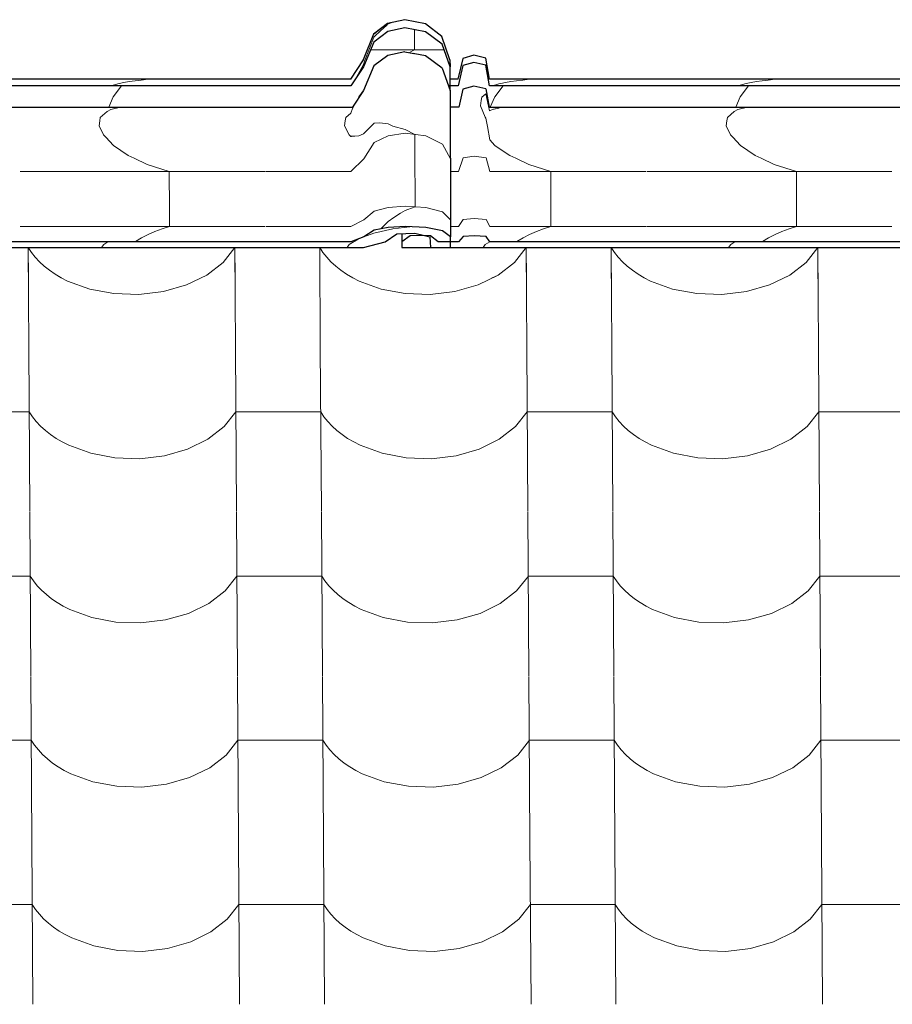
# Model space of a CAD drawing. Header units: millimetres. Extents: x -29001 to 109416, y -1251 to 13451.
# Tile 88 of 163: x -12381 to -11887, y 10428 to 10985. Entities that reach past the tile are written whole.
import ezdxf

# ---------------------------------------------------------------- set-up
doc = ezdxf.new("R2010")
doc.units = ezdxf.units.MM
doc.header["$MEASUREMENT"] = 0
for name, color, linetype in [('POHLED JIŽNÍ_1_Konstrukce - nosné', 7, 'Continuous'), ('POHLED JIŽNÍ_1_Nové_Konstrukce - krov', 7, 'Continuous'), ('POHLED JIŽNÍ_1_Nové_Konstrukce - střechy a skořepiny', 7, 'Continuous'), ('POHLED JIŽNÍ_1_Nové_Výplně - Povrchové', 7, 'Continuous')]:
    doc.layers.add(name, color=color, linetype=linetype)

# ---------------------------------------------------------------- blocks, each defined once
blk = doc.blocks.new('*X1', base_point=(-31394.74, -25864.88))
at = {"layer": 'POHLED JIŽNÍ_1_Nové_Výplně - Povrchové', "color": 21, "linetype": 'Continuous', "lineweight": 20, "true_color": 0xffaaaa}
for p, q in [((-12376.13, 10856.09), (-12375.78, 10799.61)), ((-12376.11, 10856.09), (-12374.29, 10853.33)), ((-12374.29, 10853.33), (-12372.15, 10850.64)), ((-12265.79, 10847.74), (-12259.2, 10856.09)), ((-12259.17, 10856.09), (-12258.82, 10799.61)), ((-12211.14, 10856.09), (-12210.78, 10799.61)), ((-12211.11, 10856.09), (-12209.29, 10853.33)), ((-12209.29, 10853.33), (-12207.16, 10850.64)), ((-12100.79, 10847.74), (-12094.2, 10856.09)), ((-12094.17, 10856.09), (-12093.82, 10799.61)), ((-12046.14, 10856.09), (-12045.79, 10799.61)), ((-12046.12, 10856.09), (-12044.3, 10853.33)), ((-12044.3, 10853.33), (-12042.16, 10850.64)), ((-11935.79, 10847.74), (-11929.2, 10856.09)), ((-11929.18, 10856.09), (-11928.82, 10799.61)), ((-12372.15, 10850.64), (-12369.73, 10848.05)), ((-12369.73, 10848.05), (-12367.03, 10845.59)), ((-12275.05, 10840.57), (-12265.79, 10847.74)), ((-12207.16, 10850.64), (-12204.73, 10848.05)), ((-12204.73, 10848.05), (-12202.04, 10845.59)), ((-12110.05, 10840.57), (-12100.79, 10847.74)), ((-12042.16, 10850.64), (-12039.74, 10848.05)), ((-12039.74, 10848.05), (-12037.04, 10845.59)), ((-11945.06, 10840.57), (-11935.79, 10847.74)), ((-12367.03, 10845.59), (-12364.08, 10843.26)), ((-12364.08, 10843.26), (-12360.88, 10841.08)), ((-12360.88, 10841.08), (-12357.46, 10839.06)), ((-12286.49, 10834.98), (-12275.05, 10840.57)), ((-12202.04, 10845.59), (-12199.08, 10843.26)), ((-12199.08, 10843.26), (-12195.88, 10841.08)), ((-12195.88, 10841.08), (-12192.46, 10839.06)), ((-12121.5, 10834.98), (-12110.05, 10840.57)), ((-12037.04, 10845.59), (-12034.08, 10843.26)), ((-12034.08, 10843.26), (-12030.89, 10841.08)), ((-12030.89, 10841.08), (-12027.46, 10839.06)), ((-11956.5, 10834.98), (-11945.06, 10840.57)), ((-12357.46, 10839.06), (-12353.82, 10837.21)), ((-12353.82, 10837.21), (-12341.35, 10832.64)), ((-12299.53, 10831.25), (-12286.49, 10834.98)), ((-12192.46, 10839.06), (-12188.83, 10837.21)), ((-12188.83, 10837.21), (-12176.35, 10832.64)), ((-12134.53, 10831.25), (-12121.5, 10834.98)), ((-12027.46, 10839.06), (-12023.83, 10837.21)), ((-12023.83, 10837.21), (-12011.36, 10832.64)), ((-11969.53, 10831.25), (-11956.5, 10834.98)), ((-12341.35, 10832.64), (-12327.68, 10830.05)), ((-12327.68, 10830.05), (-12313.49, 10829.58)), ((-12313.49, 10829.58), (-12299.53, 10831.25)), ((-12176.35, 10832.64), (-12162.68, 10830.05)), ((-12162.68, 10830.05), (-12148.5, 10829.58)), ((-12148.5, 10829.58), (-12134.53, 10831.25)), ((-12011.36, 10832.64), (-11997.68, 10830.05)), ((-11997.68, 10830.05), (-11983.5, 10829.58)), ((-11983.5, 10829.58), (-11969.53, 10831.25)), ((-12375.78, 10799.27), (-12375.2, 10706.6)), ((-12258.82, 10799.27), (-12258.24, 10706.6)), ((-12210.78, 10799.27), (-12210.2, 10706.6)), ((-12093.82, 10799.27), (-12093.24, 10706.6)), ((-12045.78, 10799.27), (-12045.2, 10706.6)), ((-11928.82, 10799.27), (-11928.24, 10706.6)), ((-12375.55, 10763.12), (-12399.57, 10763.12)), ((-12375.55, 10763.12), (-12373.71, 10760.33)), ((-12265.2, 10754.73), (-12258.59, 10763.12)), ((-12234.57, 10763.12), (-12258.59, 10763.12)), ((-12210.55, 10763.12), (-12234.57, 10763.12)), ((-12210.55, 10763.12), (-12208.71, 10760.33)), ((-12100.21, 10754.73), (-12093.59, 10763.12)), ((-12069.57, 10763.12), (-12093.59, 10763.12)), ((-12045.56, 10763.12), (-12069.57, 10763.12)), ((-12045.56, 10763.12), (-12043.72, 10760.33)), ((-11935.21, 10754.73), (-11928.59, 10763.12)), ((-11904.58, 10763.12), (-11928.59, 10763.12)), ((-11880.56, 10763.12), (-11904.58, 10763.12)), ((-12373.71, 10760.33), (-12371.57, 10757.63)), ((-12371.57, 10757.63), (-12369.15, 10755.04)), ((-12208.71, 10760.33), (-12206.58, 10757.63)), ((-12206.58, 10757.63), (-12204.15, 10755.04)), ((-12043.72, 10760.33), (-12041.58, 10757.63)), ((-12041.58, 10757.63), (-12039.15, 10755.04)), ((-12369.15, 10755.04), (-12366.45, 10752.58)), ((-12366.45, 10752.58), (-12363.5, 10750.25)), ((-12274.47, 10747.56), (-12265.2, 10754.73)), ((-12204.15, 10755.04), (-12201.46, 10752.58)), ((-12201.46, 10752.58), (-12198.5, 10750.25)), ((-12109.47, 10747.56), (-12100.21, 10754.73)), ((-12039.15, 10755.04), (-12036.46, 10752.58)), ((-12036.46, 10752.58), (-12033.5, 10750.25)), ((-11944.48, 10747.56), (-11935.21, 10754.73)), ((-12363.5, 10750.25), (-12360.3, 10748.07)), ((-12360.3, 10748.07), (-12356.87, 10746.05)), ((-12356.87, 10746.05), (-12353.24, 10744.21)), ((-12285.91, 10741.97), (-12274.47, 10747.56)), ((-12198.5, 10750.25), (-12195.3, 10748.07)), ((-12195.3, 10748.07), (-12191.88, 10746.05)), ((-12191.88, 10746.05), (-12188.24, 10744.21)), ((-12120.91, 10741.97), (-12109.47, 10747.56)), ((-12033.5, 10750.25), (-12030.3, 10748.07)), ((-12030.3, 10748.07), (-12026.88, 10746.05)), ((-12026.88, 10746.05), (-12023.25, 10744.21)), ((-11955.92, 10741.97), (-11944.48, 10747.56)), ((-12353.24, 10744.21), (-12340.77, 10739.63)), ((-12298.95, 10738.24), (-12285.91, 10741.97)), ((-12188.24, 10744.21), (-12175.77, 10739.63)), ((-12133.95, 10738.24), (-12120.91, 10741.97)), ((-12023.25, 10744.21), (-12010.77, 10739.63)), ((-11968.95, 10738.24), (-11955.92, 10741.97)), ((-12340.77, 10739.63), (-12327.09, 10737.05)), ((-12327.09, 10737.05), (-12312.91, 10736.57)), ((-12312.91, 10736.57), (-12298.95, 10738.24)), ((-12175.77, 10739.63), (-12162.1, 10737.05)), ((-12162.1, 10737.05), (-12147.91, 10736.57)), ((-12147.91, 10736.57), (-12133.95, 10738.24)), ((-12010.77, 10739.63), (-11997.1, 10737.05)), ((-11997.1, 10737.05), (-11982.92, 10736.57)), ((-11982.92, 10736.57), (-11968.95, 10738.24)), ((-12375.2, 10706.27), (-12374.62, 10613.59)), ((-12258.23, 10706.27), (-12257.65, 10613.59)), ((-12210.2, 10706.27), (-12209.62, 10613.59)), ((-12093.24, 10706.27), (-12092.66, 10613.59)), ((-12045.2, 10706.27), (-12044.62, 10613.59)), ((-11928.24, 10706.27), (-11927.66, 10613.59)), ((-12374.97, 10670.11), (-12398.99, 10670.11)), ((-12374.97, 10670.11), (-12373.13, 10667.32)), ((-12264.62, 10661.72), (-12258.01, 10670.11)), ((-12233.99, 10670.11), (-12258.01, 10670.11)), ((-12209.97, 10670.11), (-12233.99, 10670.11)), ((-12209.97, 10670.11), (-12208.13, 10667.32)), ((-12099.63, 10661.72), (-12093.01, 10670.11)), ((-12068.99, 10670.11), (-12093.01, 10670.11)), ((-12044.98, 10670.11), (-12068.99, 10670.11)), ((-12044.98, 10670.11), (-12043.13, 10667.32)), ((-11934.63, 10661.72), (-11928.01, 10670.11)), ((-11904, 10670.11), (-11928.01, 10670.11)), ((-11879.98, 10670.11), (-11904, 10670.11)), ((-12373.13, 10667.32), (-12370.99, 10664.62)), ((-12370.99, 10664.62), (-12368.57, 10662.03)), ((-12368.57, 10662.03), (-12365.87, 10659.57)), ((-12208.13, 10667.32), (-12205.99, 10664.62)), ((-12205.99, 10664.62), (-12203.57, 10662.03)), ((-12203.57, 10662.03), (-12200.87, 10659.57)), ((-12043.13, 10667.32), (-12041, 10664.62)), ((-12041, 10664.62), (-12038.57, 10662.03)), ((-12038.57, 10662.03), (-12035.88, 10659.57)), ((-12365.87, 10659.57), (-12362.92, 10657.24)), ((-12362.92, 10657.24), (-12359.72, 10655.06)), ((-12273.89, 10654.55), (-12264.62, 10661.72)), ((-12200.87, 10659.57), (-12197.92, 10657.24)), ((-12197.92, 10657.24), (-12194.72, 10655.06)), ((-12108.89, 10654.55), (-12099.63, 10661.72)), ((-12035.88, 10659.57), (-12032.92, 10657.24)), ((-12032.92, 10657.24), (-12029.72, 10655.06)), ((-11943.89, 10654.55), (-11934.63, 10661.72)), ((-12359.72, 10655.06), (-12356.29, 10653.04)), ((-12356.29, 10653.04), (-12352.66, 10651.2)), ((-12352.66, 10651.2), (-12340.19, 10646.62)), ((-12285.33, 10648.96), (-12273.89, 10654.55)), ((-12194.72, 10655.06), (-12191.3, 10653.04)), ((-12191.3, 10653.04), (-12187.66, 10651.2)), ((-12187.66, 10651.2), (-12175.19, 10646.62)), ((-12120.33, 10648.96), (-12108.89, 10654.55)), ((-12029.72, 10655.06), (-12026.3, 10653.04)), ((-12026.3, 10653.04), (-12022.67, 10651.2)), ((-12022.67, 10651.2), (-12010.19, 10646.62)), ((-11955.34, 10648.96), (-11943.89, 10654.55)), ((-12340.19, 10646.62), (-12326.51, 10644.04)), ((-12312.33, 10643.57), (-12298.37, 10645.24)), ((-12298.37, 10645.24), (-12285.33, 10648.96)), ((-12175.19, 10646.62), (-12161.51, 10644.04)), ((-12147.33, 10643.57), (-12133.37, 10645.24)), ((-12133.37, 10645.24), (-12120.33, 10648.96)), ((-12010.19, 10646.62), (-11996.52, 10644.04)), ((-11982.34, 10643.57), (-11968.37, 10645.24)), ((-11968.37, 10645.24), (-11955.34, 10648.96)), ((-12326.51, 10644.04), (-12312.33, 10643.57)), ((-12161.51, 10644.04), (-12147.33, 10643.57)), ((-11996.52, 10644.04), (-11982.34, 10643.57)), ((-12374.62, 10613.26), (-12374.04, 10520.58)), ((-12257.65, 10613.26), (-12257.07, 10520.58)), ((-12209.62, 10613.26), (-12209.04, 10520.58)), ((-12092.65, 10613.26), (-12092.08, 10520.58)), ((-12044.62, 10613.26), (-12044.04, 10520.58)), ((-11927.66, 10613.26), (-11927.08, 10520.58)), ((-12374.39, 10577.1), (-12398.41, 10577.1)), ((-12374.39, 10577.1), (-12372.55, 10574.31)), ((-12372.55, 10574.31), (-12370.41, 10571.61)), ((-12264.04, 10568.71), (-12257.43, 10577.1)), ((-12233.41, 10577.1), (-12257.43, 10577.1)), ((-12209.39, 10577.1), (-12233.41, 10577.1)), ((-12209.39, 10577.1), (-12207.55, 10574.31)), ((-12207.55, 10574.31), (-12205.41, 10571.61)), ((-12099.04, 10568.71), (-12092.43, 10577.1)), ((-12068.41, 10577.1), (-12092.43, 10577.1)), ((-12044.39, 10577.1), (-12068.41, 10577.1)), ((-12044.39, 10577.1), (-12042.55, 10574.31)), ((-12042.55, 10574.31), (-12040.41, 10571.61)), ((-11934.05, 10568.71), (-11927.43, 10577.1)), ((-11903.41, 10577.1), (-11927.43, 10577.1)), ((-11879.4, 10577.1), (-11903.41, 10577.1)), ((-12370.41, 10571.61), (-12367.99, 10569.02)), ((-12367.99, 10569.02), (-12365.29, 10566.56)), ((-12273.31, 10561.54), (-12264.04, 10568.71)), ((-12205.41, 10571.61), (-12202.99, 10569.02)), ((-12202.99, 10569.02), (-12200.29, 10566.56)), ((-12108.31, 10561.54), (-12099.04, 10568.71)), ((-12040.41, 10571.61), (-12037.99, 10569.02)), ((-12037.99, 10569.02), (-12035.29, 10566.56)), ((-11943.31, 10561.54), (-11934.05, 10568.71)), ((-12365.29, 10566.56), (-12362.33, 10564.23)), ((-12362.33, 10564.23), (-12359.14, 10562.05)), ((-12359.14, 10562.05), (-12355.71, 10560.04)), ((-12284.75, 10555.95), (-12273.31, 10561.54)), ((-12200.29, 10566.56), (-12197.34, 10564.23)), ((-12197.34, 10564.23), (-12194.14, 10562.05)), ((-12194.14, 10562.05), (-12190.71, 10560.04)), ((-12119.75, 10555.95), (-12108.31, 10561.54)), ((-12035.29, 10566.56), (-12032.34, 10564.23)), ((-12032.34, 10564.23), (-12029.14, 10562.05)), ((-12029.14, 10562.05), (-12025.72, 10560.04)), ((-11954.75, 10555.95), (-11943.31, 10561.54)), ((-12355.71, 10560.04), (-12352.08, 10558.19)), ((-12352.08, 10558.19), (-12339.61, 10553.61)), ((-12297.78, 10552.23), (-12284.75, 10555.95)), ((-12190.71, 10560.04), (-12187.08, 10558.19)), ((-12187.08, 10558.19), (-12174.61, 10553.61)), ((-12132.79, 10552.23), (-12119.75, 10555.95)), ((-12025.72, 10560.04), (-12022.08, 10558.19)), ((-12022.08, 10558.19), (-12009.61, 10553.61)), ((-11967.79, 10552.23), (-11954.75, 10555.95)), ((-12339.61, 10553.61), (-12325.93, 10551.03)), ((-12325.93, 10551.03), (-12311.75, 10550.56)), ((-12311.75, 10550.56), (-12297.78, 10552.23)), ((-12174.61, 10553.61), (-12160.93, 10551.03)), ((-12160.93, 10551.03), (-12146.75, 10550.56)), ((-12146.75, 10550.56), (-12132.79, 10552.23)), ((-12009.61, 10553.61), (-11995.94, 10551.03)), ((-11995.94, 10551.03), (-11981.75, 10550.56)), ((-11981.75, 10550.56), (-11967.79, 10552.23)), ((-12374.03, 10520.25), (-12373.45, 10427.57)), ((-12257.07, 10520.25), (-12256.49, 10427.57)), ((-12209.04, 10520.25), (-12208.46, 10427.57)), ((-12092.07, 10520.25), (-12091.49, 10427.57)), ((-12044.04, 10520.25), (-12043.46, 10427.57)), ((-11927.08, 10520.25), (-11926.5, 10427.57)), ((-12373.81, 10484.09), (-12397.82, 10484.09)), ((-12373.81, 10484.09), (-12371.97, 10481.3)), ((-12263.46, 10475.7), (-12256.84, 10484.09)), ((-12232.83, 10484.09), (-12256.84, 10484.09)), ((-12208.81, 10484.09), (-12232.83, 10484.09)), ((-12208.81, 10484.09), (-12206.97, 10481.3)), ((-12098.46, 10475.7), (-12091.85, 10484.09)), ((-12067.83, 10484.09), (-12091.85, 10484.09)), ((-12043.81, 10484.09), (-12067.83, 10484.09)), ((-12043.81, 10484.09), (-12041.97, 10481.3)), ((-11933.47, 10475.7), (-11926.85, 10484.09)), ((-11902.83, 10484.09), (-11926.85, 10484.09)), ((-11878.82, 10484.09), (-11902.83, 10484.09)), ((-12371.97, 10481.3), (-12369.83, 10478.6)), ((-12369.83, 10478.6), (-12367.4, 10476.01)), ((-12206.97, 10481.3), (-12204.83, 10478.6)), ((-12204.83, 10478.6), (-12202.41, 10476.01)), ((-12041.97, 10481.3), (-12039.83, 10478.6)), ((-12039.83, 10478.6), (-12037.41, 10476.01)), ((-12367.4, 10476.01), (-12364.71, 10473.55)), ((-12364.71, 10473.55), (-12361.75, 10471.22)), ((-12272.73, 10468.53), (-12263.46, 10475.7)), ((-12202.41, 10476.01), (-12199.71, 10473.55)), ((-12199.71, 10473.55), (-12196.76, 10471.22)), ((-12107.73, 10468.53), (-12098.46, 10475.7)), ((-12037.41, 10476.01), (-12034.71, 10473.55)), ((-12034.71, 10473.55), (-12031.76, 10471.22)), ((-11942.73, 10468.53), (-11933.47, 10475.7)), ((-12361.75, 10471.22), (-12358.55, 10469.04)), ((-12358.55, 10469.04), (-12355.13, 10467.03)), ((-12355.13, 10467.03), (-12351.5, 10465.18)), ((-12284.17, 10462.94), (-12272.73, 10468.53)), ((-12196.76, 10471.22), (-12193.56, 10469.04)), ((-12193.56, 10469.04), (-12190.13, 10467.03)), ((-12190.13, 10467.03), (-12186.5, 10465.18)), ((-12119.17, 10462.94), (-12107.73, 10468.53)), ((-12031.76, 10471.22), (-12028.56, 10469.04)), ((-12028.56, 10469.04), (-12025.14, 10467.03)), ((-12025.14, 10467.03), (-12021.5, 10465.18)), ((-11954.17, 10462.94), (-11942.73, 10468.53)), ((-12351.5, 10465.18), (-12339.02, 10460.61)), ((-12297.2, 10459.22), (-12284.17, 10462.94)), ((-12186.5, 10465.18), (-12174.03, 10460.61)), ((-12132.21, 10459.22), (-12119.17, 10462.94)), ((-12021.5, 10465.18), (-12009.03, 10460.61)), ((-11967.21, 10459.22), (-11954.17, 10462.94)), ((-12339.02, 10460.61), (-12325.35, 10458.02)), ((-12325.35, 10458.02), (-12311.17, 10457.55)), ((-12311.17, 10457.55), (-12297.2, 10459.22)), ((-12174.03, 10460.61), (-12160.35, 10458.02)), ((-12160.35, 10458.02), (-12146.17, 10457.55)), ((-12146.17, 10457.55), (-12132.21, 10459.22)), ((-12009.03, 10460.61), (-11995.35, 10458.02)), ((-11995.35, 10458.02), (-11981.17, 10457.55)), ((-11981.17, 10457.55), (-11967.21, 10459.22))]:
    blk.add_line(p, q, dxfattribs=at)
blk = doc.blocks.new('*X2', base_point=(-31394.74, -25864.88))
at = {"layer": 'POHLED JIŽNÍ_1_Nové_Konstrukce - střechy a skořepiny', "color": 21, "linetype": 'Continuous', "lineweight": 20, "true_color": 0xffaaaa}
for p, q in [((-12376.13, 10856.09), (-12376.03, 10839.14)), ((-12376.11, 10856.09), (-12374.29, 10853.33)), ((-12374.29, 10853.33), (-12372.15, 10850.64)), ((-12265.79, 10847.74), (-12259.2, 10856.09)), ((-12259.17, 10856.09), (-12259.06, 10838.96)), ((-12211.14, 10856.09), (-12210.96, 10828.29)), ((-12211.11, 10856.09), (-12209.29, 10853.33)), ((-12209.29, 10853.33), (-12207.16, 10850.64)), ((-12100.79, 10847.74), (-12094.2, 10856.09)), ((-12094.17, 10856.09), (-12094.06, 10838.71)), ((-12046.14, 10856.09), (-12046.03, 10838.64)), ((-12046.12, 10856.09), (-12044.3, 10853.33)), ((-12044.3, 10853.33), (-12042.16, 10850.64)), ((-11935.79, 10847.74), (-11929.2, 10856.09)), ((-11929.18, 10856.09), (-11929.07, 10838.47)), ((-12372.15, 10850.64), (-12369.73, 10848.05)), ((-12369.73, 10848.05), (-12367.03, 10845.59)), ((-12275.05, 10840.57), (-12265.79, 10847.74)), ((-12207.16, 10850.64), (-12204.73, 10848.05)), ((-12204.73, 10848.05), (-12202.04, 10845.59)), ((-12110.05, 10840.57), (-12100.79, 10847.74)), ((-12042.16, 10850.64), (-12039.74, 10848.05)), ((-12039.74, 10848.05), (-12037.04, 10845.59)), ((-11945.06, 10840.57), (-11935.79, 10847.74)), ((-12367.03, 10845.59), (-12364.08, 10843.26)), ((-12364.08, 10843.26), (-12360.88, 10841.08)), ((-12360.88, 10841.08), (-12357.53, 10839.11)), ((-12278.29, 10838.99), (-12275.05, 10840.57)), ((-12202.04, 10845.59), (-12199.08, 10843.26)), ((-12199.08, 10843.26), (-12195.88, 10841.08)), ((-12195.88, 10841.08), (-12192.46, 10839.06)), ((-12113.79, 10838.74), (-12110.05, 10840.57)), ((-12037.04, 10845.59), (-12034.08, 10843.26)), ((-12034.08, 10843.26), (-12030.89, 10841.08)), ((-12030.89, 10841.08), (-12027.46, 10839.06)), ((-11949.3, 10838.5), (-11945.06, 10840.57)), ((-12192.46, 10839.06), (-12188.83, 10837.21)), ((-12188.83, 10837.21), (-12176.35, 10832.64)), ((-12027.46, 10839.06), (-12026.58, 10838.61)), ((-12176.35, 10832.64), (-12173.21, 10832.05))]:
    blk.add_line(p, q, dxfattribs=at)

msp = doc.modelspace()

# ---------------------------------------------------------------- linework, layer by layer
at = {"layer": 'POHLED JIŽNÍ_1_Nové_Konstrukce - krov', "color": 1, "linetype": 'Continuous', "lineweight": 25}
for p, q in [((-12172.73, 10983.03), (-12180.6, 10976.93)), ((-12163, 10985.2), (-12172.73, 10983.03)), ((-12162.87, 10980.54), (-12172.6, 10978.44)), ((-12151.28, 10982.9), (-12162.94, 10985.2)), ((-12151.22, 10978.31), (-12162.87, 10980.54)), ((-12141.9, 10975.64), (-12151.28, 10982.9)), ((-12180.6, 10976.93), (-12186.46, 10962.56)), ((-12172.6, 10978.44), (-12180.47, 10972.52)), ((-12141.84, 10971.28), (-12151.22, 10978.31)), ((-12137.36, 10962.56), (-12141.9, 10975.64)), ((-12180.47, 10972.52), (-12186.35, 10958.59)), ((-12137.31, 10958.59), (-12141.84, 10971.28)), ((-12172.61, 10964.91), (-12180.48, 10959)), ((-12162.88, 10967.02), (-12172.61, 10964.91)), ((-12162.88, 10967.02), (-12157.81, 10966.05)), ((-12157.23, 10965.94), (-12157.81, 10966.05)), ((-12157.4, 10966.08), (-12157.23, 10965.94)), ((-12151.23, 10964.79), (-12157.23, 10965.94)), ((-12141.85, 10957.75), (-12151.23, 10964.79)), ((-12130.18, 10963.3), (-12132.85, 10951.44)), ((-12123.95, 10965.04), (-12130.18, 10963.3)), ((-12117.16, 10963.47), (-12123.89, 10965.04)), ((-12114.98, 10951.44), (-12117.16, 10963.47)), ((-12186.46, 10962.56), (-12193.68, 10951.44)), ((-12186.35, 10958.59), (-12193.58, 10947.81)), ((-12180.48, 10959), (-12186.36, 10945.07)), ((-12141.85, 10957.75), (-12137.32, 10945.07)), ((-12137.36, 10962.56), (-12137.31, 10958.59)), ((-12137.31, 10947.81), (-12137.31, 10958.59)), ((-12130.07, 10959.31), (-12132.74, 10947.81)), ((-12123.83, 10961), (-12130.07, 10959.31)), ((-12117.11, 10959.47), (-12123.83, 10961)), ((-12114.93, 10947.81), (-12117.11, 10959.47)), ((-12199.17, 10951.44), (-12464.74, 10951.44)), ((-12199.12, 10947.81), (-12464.69, 10947.81)), ((-12193.63, 10951.44), (-12199.17, 10951.44)), ((-12193.58, 10947.81), (-12199.12, 10947.81)), ((-12132.74, 10947.81), (-12138.29, 10947.81)), ((-12137.32, 10945.07), (-12137.31, 10947.81)), ((-12132.79, 10951.44), (-12137.31, 10951.44)), ((-12123.84, 10947.48), (-12130.08, 10945.79)), ((-12117.12, 10945.95), (-12123.84, 10947.48)), ((-12109.74, 10951.44), (-12114.98, 10951.44)), ((-12109.69, 10947.81), (-12114.93, 10947.81)), ((-11844.17, 10951.44), (-12109.74, 10951.44)), ((-11844.12, 10947.81), (-12109.69, 10947.81)), ((-12186.36, 10945.07), (-12192.63, 10935.71)), ((-12137.32, 10945.07), (-12137.27, 10938.09)), ((-12130.08, 10945.79), (-12132.42, 10935.71)), ((-12117.12, 10945.95), (-12115.2, 10935.71)), ((-12470.2, 10935.71), (-12192.63, 10935.71)), ((-12137.27, 10938.09), (-12137.23, 10927.87)), ((-12132.42, 10935.71), (-12137.26, 10935.71)), ((-12115.2, 10935.71), (-11837.63, 10935.71)), ((-12137.23, 10927.87), (-12137.19, 10914.75)), ((-12137.19, 10914.75), (-12137.15, 10899.1)), ((-12137.15, 10899.1), (-12137.13, 10881.41)), ((-12137.13, 10881.41), (-12137.11, 10862.22)), ((-12180.26, 10865.95), (-12186.16, 10862.22)), ((-12172.37, 10867.54), (-12180.26, 10865.95)), ((-12174.15, 10859.33), (-12167.5, 10864)), ((-12162.64, 10868.1), (-12172.37, 10867.54)), ((-12167.5, 10864), (-12157.19, 10864.23)), ((-12164.69, 10864.06), (-12164.68, 10859.33)), ((-12159.93, 10862.76), (-12164.68, 10859.33)), ((-12150.99, 10867.5), (-12162.64, 10868.1)), ((-12153.89, 10863.02), (-12159.93, 10862.76)), ((-12157.19, 10864.23), (-12151.74, 10862.92)), ((-12148.32, 10862.76), (-12153.89, 10863.02)), ((-12151.74, 10862.92), (-12148.85, 10862.22)), ((-12141.62, 10865.62), (-12150.99, 10867.5)), ((-12143.97, 10859.33), (-12148.32, 10862.76)), ((-12137.11, 10862.22), (-12141.62, 10865.62)), ((-12123.63, 10862.87), (-12129.87, 10862.41)), ((-12116.91, 10862.46), (-12123.63, 10862.87)), ((-12198.95, 10859.33), (-12464.51, 10859.33)), ((-12193.41, 10859.33), (-12198.95, 10859.33)), ((-12186.16, 10862.22), (-12193.41, 10859.33)), ((-12186.27, 10856.09), (-12174.15, 10859.33)), ((-12164.68, 10859.33), (-12164.57, 10856.09)), ((-12148.85, 10862.22), (-12148.34, 10856.09)), ((-12138.8, 10859.33), (-12143.97, 10859.33)), ((-12132.57, 10859.33), (-12138.8, 10859.33)), ((-12137.17, 10856.09), (-12137.14, 10859.33)), ((-12137.14, 10859.33), (-12137.11, 10862.22)), ((-12129.87, 10862.41), (-12132.57, 10859.33)), ((-12114.75, 10859.33), (-12116.91, 10862.46)), ((-12109.52, 10859.33), (-12114.75, 10859.33)), ((-11843.95, 10859.33), (-12109.52, 10859.33)), ((-12477.42, 10856.09), (-12186.27, 10856.09)), ((-12164.57, 10856.09), (-12149.63, 10856.09)), ((-12149.63, 10856.09), (-12148.34, 10856.09)), ((-12148.34, 10856.09), (-12137.17, 10856.09)), ((-12137.17, 10856.09), (-12122.42, 10856.09)), ((-12122.42, 10856.09), (-11831.27, 10856.09))]:
    msp.add_line(p, q, dxfattribs=at)
at = {"layer": 'POHLED JIŽNÍ_1_Nové_Konstrukce - krov', "color": 21, "linetype": 'Continuous', "lineweight": 20, "true_color": 0xffaaaa}
for p, q in [((-12172.68, 10983.03), (-12180.55, 10976.93)), ((-12173.18, 10982.11), (-12176.65, 10978.88)), ((-12172.66, 10982.59), (-12173.18, 10982.11)), ((-12162.95, 10985.2), (-12172.68, 10983.03)), ((-12169.51, 10983.72), (-12172.66, 10982.59)), ((-12169.43, 10983.75), (-12169.51, 10983.72)), ((-12165.65, 10984.6), (-12169.43, 10983.75)), ((-12162.95, 10985.2), (-12165.65, 10984.6)), ((-12180.55, 10976.93), (-12186.42, 10962.56)), ((-12180.55, 10976.93), (-12186.42, 10962.56)), ((-12180.51, 10975.21), (-12182.91, 10968.92)), ((-12180.51, 10975.21), (-12182.91, 10968.92)), ((-12179.9, 10975.8), (-12180.51, 10975.21)), ((-12176.65, 10978.88), (-12179.9, 10975.8)), ((-12157.37, 10979.49), (-12157.38, 10968.08)), ((-12182.91, 10968.92), (-12185.67, 10961.67)), ((-12182.91, 10968.92), (-12185.67, 10961.67)), ((-12140.69, 10968.08), (-12182.35, 10968.08)), ((-12160.37, 10966.54), (-12157.38, 10968.08)), ((-12130.14, 10963.3), (-12132.81, 10951.44)), ((-12130.14, 10963.3), (-12132.81, 10951.44)), ((-12123.9, 10965.04), (-12130.14, 10963.3)), ((-12186.42, 10962.56), (-12193.64, 10951.44)), ((-12186.42, 10962.56), (-12193.64, 10951.44)), ((-12186.37, 10959.77), (-12190.33, 10952.65)), ((-12186.37, 10959.77), (-12190.33, 10952.65)), ((-12185.67, 10961.67), (-12186.37, 10959.77)), ((-12185.67, 10961.67), (-12186.37, 10959.77)), ((-12324.67, 10949.08), (-12329.34, 10947.81)), ((-12328, 10941.56), (-12323.29, 10947.81)), ((-12321.92, 10949.62), (-12324.67, 10949.08)), ((-12318.91, 10950.12), (-12321.92, 10949.62)), ((-12315.66, 10950.6), (-12318.91, 10950.12)), ((-12312.19, 10951.03), (-12315.66, 10950.6)), ((-12308.51, 10951.43), (-12312.19, 10951.03)), ((-12308.43, 10951.44), (-12308.51, 10951.43)), ((-12109.7, 10948.8), (-12113.34, 10947.81)), ((-12112, 10941.56), (-12107.29, 10947.81)), ((-12108.67, 10949.08), (-12109.7, 10948.8)), ((-12105.92, 10949.62), (-12108.67, 10949.08)), ((-12102.91, 10950.12), (-12105.92, 10949.62)), ((-12099.66, 10950.6), (-12102.91, 10950.12)), ((-12096.19, 10951.03), (-12099.66, 10950.6)), ((-12092.51, 10951.43), (-12096.19, 10951.03)), ((-12092.43, 10951.44), (-12092.51, 10951.43)), ((-11969.68, 10949.08), (-11974.34, 10947.81)), ((-11973, 10941.56), (-11968.29, 10947.81)), ((-11966.92, 10949.62), (-11969.68, 10949.08)), ((-11963.91, 10950.12), (-11966.92, 10949.62)), ((-11960.66, 10950.6), (-11963.91, 10950.12)), ((-11957.19, 10951.03), (-11960.66, 10950.6)), ((-11953.51, 10951.43), (-11957.19, 10951.03)), ((-11953.43, 10951.44), (-11953.51, 10951.43)), ((-12330.58, 10935.71), (-12328, 10941.56)), ((-12189.55, 10940.31), (-12189, 10941.56)), ((-12189.55, 10940.31), (-12189, 10941.56)), ((-12189, 10941.56), (-12186.36, 10945.07)), ((-12189, 10941.56), (-12186.45, 10944.94)), ((-12119.32, 10941.37), (-12119.65, 10939.46)), ((-12117.1, 10943.16), (-12119.32, 10941.37)), ((-12115.49, 10936.24), (-12117.1, 10943.16)), ((-12114.58, 10935.71), (-12112, 10941.56)), ((-11975.58, 10935.71), (-11973, 10941.56)), ((-12324.68, 10935.41), (-12329.35, 10934.29)), ((-12324.68, 10935.41), (-12328.69, 10934.44)), ((-12322.9, 10935.71), (-12324.68, 10935.41)), ((-12322.9, 10935.71), (-12324.68, 10935.41)), ((-12190.34, 10939.13), (-12192.49, 10934.88)), ((-12190.34, 10939.13), (-12192.49, 10934.88)), ((-12119.65, 10939.46), (-12120, 10936.42)), ((-12120, 10936.42), (-12117.48, 10930.02)), ((-12114.93, 10933.53), (-12115.49, 10936.24)), ((-12109.71, 10935.16), (-12113.35, 10934.29)), ((-12109.71, 10935.16), (-12112.69, 10934.44)), ((-12108.68, 10935.41), (-12109.71, 10935.16)), ((-12108.68, 10935.41), (-12109.71, 10935.16)), ((-12106.9, 10935.71), (-12108.68, 10935.41)), ((-12106.9, 10935.71), (-12108.68, 10935.41)), ((-11969.68, 10935.41), (-11974.35, 10934.29)), ((-11969.68, 10935.41), (-11973.69, 10934.44)), ((-11967.9, 10935.71), (-11969.68, 10935.41)), ((-11967.9, 10935.71), (-11969.68, 10935.41)), ((-12335.33, 10929.74), (-12335.66, 10927.97)), ((-12331.49, 10933.27), (-12335.33, 10929.74)), ((-12329.35, 10934.29), (-12331.49, 10933.27)), ((-12196.34, 10929.74), (-12196.66, 10927.97)), ((-12196.34, 10929.74), (-12196.66, 10927.97)), ((-12193.58, 10932.27), (-12196.34, 10929.74)), ((-12193.58, 10932.27), (-12196.34, 10929.74)), ((-12192.49, 10934.88), (-12193.58, 10932.27)), ((-12192.49, 10934.88), (-12193.58, 10932.27)), ((-12117.48, 10930.02), (-12117.03, 10929.48)), ((-12113.35, 10934.29), (-12114.93, 10933.53)), ((-11980.34, 10929.74), (-11980.66, 10927.97)), ((-11976.49, 10933.27), (-11980.34, 10929.74)), ((-11974.35, 10934.29), (-11976.49, 10933.27)), ((-12335.66, 10927.97), (-12336.01, 10925.18)), ((-12336.01, 10925.18), (-12333.5, 10919.9)), ((-12196.66, 10927.97), (-12197.02, 10925.18)), ((-12196.66, 10927.97), (-12197.02, 10925.18)), ((-12197.02, 10925.18), (-12194.5, 10919.9)), ((-12197.02, 10925.18), (-12194.5, 10919.9)), ((-12186.25, 10920.57), (-12180.5, 10926.48)), ((-12186.25, 10920.57), (-12180.5, 10926.48)), ((-12180.5, 10926.48), (-12180.34, 10926.67)), ((-12180.5, 10926.48), (-12180.34, 10926.67)), ((-12180.34, 10926.67), (-12177.06, 10926.74)), ((-12177.06, 10926.74), (-12172.45, 10926.26)), ((-12172.45, 10926.26), (-12169.75, 10924.9)), ((-12169.75, 10924.9), (-12162.71, 10923.1)), ((-12117.03, 10929.48), (-12116.16, 10924.69)), ((-12116.16, 10924.69), (-12114.85, 10917.22)), ((-11980.66, 10927.97), (-11981.02, 10925.18)), ((-11981.02, 10925.18), (-11978.5, 10919.9)), ((-12333.5, 10919.9), (-12332.17, 10918.73)), ((-12332.17, 10918.73), (-12327.91, 10913.88)), ((-12194.5, 10919.9), (-12193.51, 10919.03)), ((-12194.5, 10919.9), (-12193.51, 10919.03)), ((-12193.51, 10919.03), (-12188.9, 10919.36)), ((-12193.51, 10919.03), (-12193.17, 10919.15)), ((-12193.17, 10919.15), (-12188.9, 10919.36)), ((-12188.9, 10919.36), (-12186.25, 10920.57)), ((-12188.9, 10919.36), (-12186.25, 10920.57)), ((-12172.44, 10919.48), (-12180.32, 10915.59)), ((-12162.71, 10920.87), (-12172.44, 10919.48)), ((-12162.71, 10923.1), (-12157.21, 10920.17)), ((-12151.06, 10919.4), (-12162.71, 10920.87)), ((-12157.19, 10911.51), (-12157.21, 10920.17)), ((-12141.68, 10914.77), (-12151.06, 10919.4)), ((-11978.5, 10919.9), (-11977.17, 10918.73)), ((-11977.17, 10918.73), (-11972.91, 10913.88)), ((-12327.91, 10913.88), (-12319.54, 10908.3)), ((-12180.32, 10915.59), (-12186.22, 10906.42)), ((-12180.32, 10915.59), (-12186.22, 10906.42)), ((-12137.17, 10906.42), (-12141.68, 10914.77)), ((-12114.85, 10917.22), (-12111.91, 10913.88)), ((-12111.91, 10913.88), (-12109.6, 10912.34)), ((-11972.91, 10913.88), (-11964.54, 10908.3)), ((-12319.54, 10908.3), (-12316.11, 10906.85)), ((-12157.18, 10900.69), (-12157.19, 10911.51)), ((-12123.69, 10908), (-12129.93, 10906.89)), ((-12116.97, 10906.99), (-12123.69, 10908)), ((-12109.6, 10912.34), (-12103.54, 10908.3)), ((-12103.54, 10908.3), (-12100.11, 10906.85)), ((-11964.54, 10908.3), (-11961.11, 10906.85)), ((-12316.11, 10906.85), (-12308.81, 10903.17)), ((-12308.81, 10903.17), (-12296.27, 10899.31)), ((-12186.22, 10906.42), (-12193.46, 10899.31)), ((-12186.22, 10906.42), (-12193.46, 10899.31)), ((-12129.93, 10906.89), (-12132.62, 10899.31)), ((-12129.93, 10906.89), (-12132.62, 10899.31)), ((-12114.8, 10899.31), (-12116.97, 10906.99)), ((-12100.11, 10906.85), (-12092.81, 10903.17)), ((-12092.81, 10903.17), (-12080.27, 10899.31)), ((-11961.11, 10906.85), (-11953.81, 10903.17)), ((-11953.81, 10903.17), (-11941.27, 10899.31)), ((-12242.23, 10899.31), (-12380.73, 10899.31)), ((-12296.26, 10892.7), (-12296.27, 10899.31)), ((-12199, 10899.31), (-12241.73, 10899.31)), ((-12193.46, 10899.31), (-12199, 10899.31)), ((-12193.46, 10899.31), (-12198.47, 10899.31)), ((-12157.16, 10890.56), (-12157.18, 10900.69)), ((-12132.62, 10899.31), (-12137.15, 10899.31)), ((-12132.62, 10899.31), (-12137.15, 10899.31)), ((-12109.57, 10899.31), (-12114.8, 10899.31)), ((-12026.24, 10899.31), (-12109.57, 10899.31)), ((-12080.26, 10892.7), (-12080.27, 10899.31)), ((-11887.24, 10899.31), (-12025.74, 10899.31)), ((-11941.26, 10892.7), (-11941.27, 10899.31)), ((-12296.24, 10884.44), (-12296.26, 10892.7)), ((-12157.15, 10879.19), (-12157.16, 10890.56)), ((-12080.24, 10884.44), (-12080.26, 10892.7)), ((-11941.25, 10884.44), (-11941.26, 10892.7)), ((-12296.23, 10876.69), (-12296.24, 10884.44)), ((-12162.65, 10879.56), (-12172.38, 10878.82)), ((-12151, 10878.77), (-12162.65, 10879.56)), ((-12080.23, 10876.69), (-12080.24, 10884.44)), ((-11941.23, 10876.69), (-11941.25, 10884.44)), ((-12296.23, 10868.01), (-12296.23, 10876.69)), ((-12180.27, 10876.73), (-12186.17, 10871.82)), ((-12180.27, 10876.73), (-12186.17, 10871.82)), ((-12172.38, 10878.82), (-12180.27, 10876.73)), ((-12165.35, 10875.68), (-12169.22, 10873.17)), ((-12162.65, 10877.2), (-12165.35, 10875.68)), ((-12161.32, 10877.77), (-12162.65, 10877.2)), ((-12157.15, 10879.19), (-12161.32, 10877.77)), ((-12141.63, 10876.29), (-12151, 10878.77)), ((-12137.12, 10871.82), (-12141.63, 10876.29)), ((-12080.23, 10868.01), (-12080.23, 10876.69)), ((-11941.23, 10868.01), (-11941.23, 10876.69)), ((-12186.17, 10871.82), (-12193.41, 10868.01)), ((-12186.17, 10871.82), (-12193.41, 10868.01)), ((-12172.9, 10870.37), (-12176.38, 10866.94)), ((-12172.38, 10870.83), (-12172.9, 10870.37)), ((-12169.22, 10873.17), (-12172.38, 10870.83)), ((-12129.88, 10872.07), (-12132.58, 10868.01)), ((-12129.88, 10872.07), (-12132.58, 10868.01)), ((-12123.64, 10872.67), (-12129.88, 10872.07)), ((-12116.92, 10872.13), (-12123.64, 10872.67)), ((-12114.76, 10868.01), (-12116.92, 10872.13)), ((-12242.19, 10868.01), (-12380.69, 10868.01)), ((-12308.29, 10863.5), (-12311.97, 10861.6)), ((-12304.43, 10865.21), (-12308.29, 10863.5)), ((-12300.4, 10866.72), (-12304.43, 10865.21)), ((-12296.23, 10868.01), (-12300.4, 10866.72)), ((-12198.95, 10868.01), (-12241.69, 10868.01)), ((-12198.95, 10868.01), (-12200.15, 10868.01)), ((-12193.41, 10868.01), (-12198.95, 10868.01)), ((-12193.41, 10868.01), (-12198.95, 10868.01)), ((-12186.16, 10862.22), (-12180.42, 10864.25)), ((-12186.16, 10862.22), (-12180.42, 10864.25)), ((-12180.42, 10864.25), (-12169.68, 10866.66)), ((-12180.42, 10864.25), (-12169.68, 10866.66)), ((-12176.38, 10866.94), (-12176.62, 10866.69)), ((-12169.68, 10866.66), (-12160.13, 10867.97)), ((-12169.68, 10866.66), (-12160.13, 10867.97)), ((-12132.58, 10868.01), (-12137.12, 10868.01)), ((-12132.58, 10868.01), (-12137.12, 10868.01)), ((-12109.52, 10868.01), (-12114.76, 10868.01)), ((-12026.19, 10868.01), (-12109.52, 10868.01)), ((-12092.29, 10863.5), (-12095.97, 10861.6)), ((-12088.43, 10865.21), (-12092.29, 10863.5)), ((-12084.4, 10866.72), (-12088.43, 10865.21)), ((-12080.23, 10868.01), (-12084.4, 10866.72)), ((-11887.19, 10868.01), (-12025.69, 10868.01)), ((-11953.29, 10863.5), (-11956.97, 10861.6)), ((-11949.43, 10865.21), (-11953.29, 10863.5)), ((-11945.4, 10866.72), (-11949.43, 10865.21)), ((-11941.23, 10868.01), (-11945.4, 10866.72)), ((-12334.67, 10856.09), (-12333.4, 10857.9)), ((-12334.67, 10856.09), (-12333.4, 10857.9)), ((-12333.4, 10857.9), (-12331.03, 10859.33)), ((-12333.4, 10857.9), (-12331.03, 10859.33)), ((-12315.45, 10859.5), (-12315.68, 10859.33)), ((-12311.97, 10861.6), (-12315.45, 10859.5)), ((-12195.67, 10856.09), (-12194.4, 10857.9)), ((-12195.67, 10856.09), (-12194.4, 10857.9)), ((-12194.4, 10857.9), (-12189.36, 10860.95)), ((-12194.4, 10857.9), (-12189.36, 10860.95)), ((-12118.67, 10856.09), (-12117.4, 10857.9)), ((-12118.67, 10856.09), (-12117.4, 10857.9)), ((-12117.4, 10857.9), (-12114.83, 10859.45)), ((-12117.4, 10857.9), (-12114.83, 10859.45)), ((-12099.45, 10859.5), (-12099.69, 10859.33)), ((-12095.97, 10861.6), (-12099.45, 10859.5)), ((-11979.67, 10856.09), (-11978.4, 10857.9)), ((-11979.67, 10856.09), (-11978.4, 10857.9)), ((-11978.4, 10857.9), (-11976.03, 10859.33)), ((-11978.4, 10857.9), (-11976.03, 10859.33)), ((-11960.45, 10859.5), (-11960.69, 10859.33)), ((-11956.97, 10861.6), (-11960.45, 10859.5))]:
    msp.add_line(p, q, dxfattribs=at)
msp.add_point((-12193.17, 10919.15), dxfattribs=at)

# ---------------------------------------------------------------- block references
at = {"layer": 'POHLED JIŽNÍ_1_Konstrukce - nosné', "color": 9, "linetype": 'Continuous', "lineweight": 13}
for name in ['*X1', '*X2']:
    msp.add_blockref(name, (-31394.74, -25864.88), dxfattribs=at)

doc.saveas('drawing.dxf')
